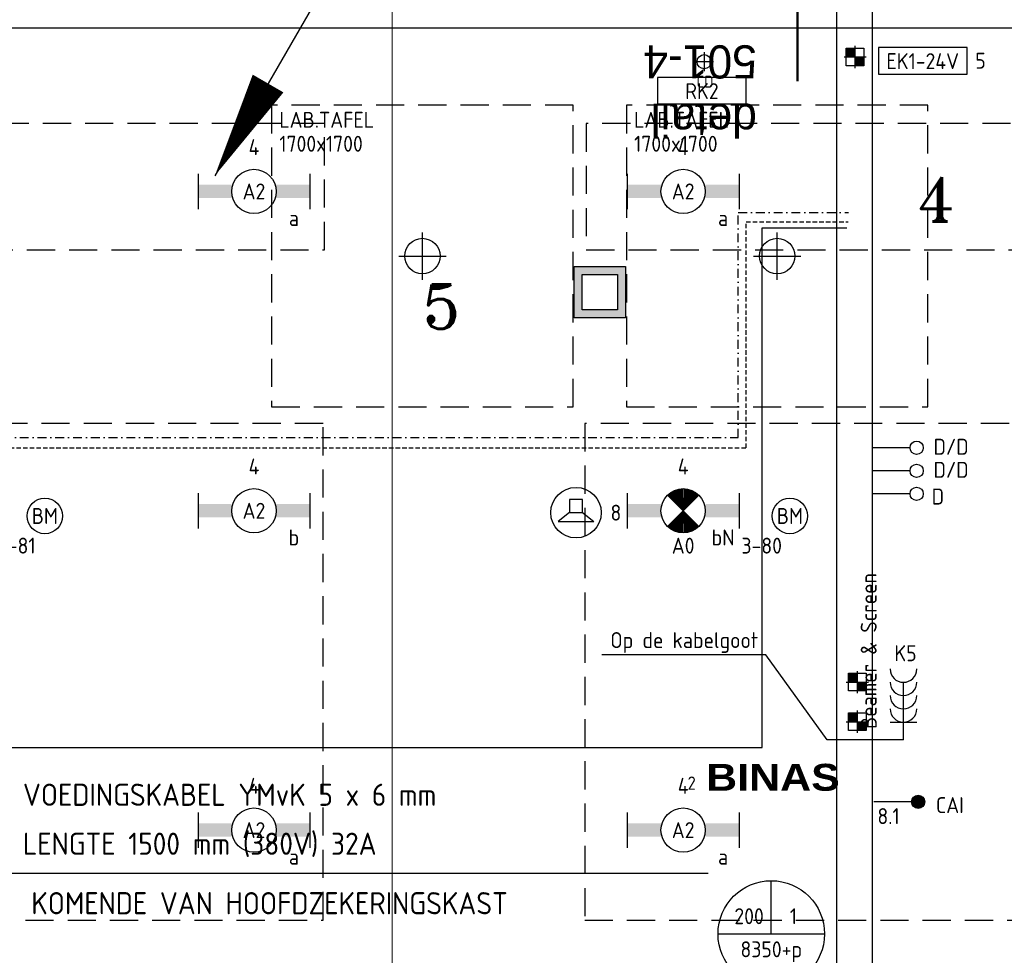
# Model space of a CAD drawing. Header units: millimetres. Extents: x -38031 to 110605, y -30229 to 92226.
# Tile 87 of 194: x 7950 to 13500, y 40554 to 45827. Entities that reach past the tile are written whole.
import ezdxf
from ezdxf.enums import TextEntityAlignment as Align

# ---------------------------------------------------------------- set-up
doc = ezdxf.new("R2010")
doc.units = ezdxf.units.MM
doc.header["$LTSCALE"] = 50
for name, pattern in [('DASHDOTX2', [2, 1, -0.5, 0, -0.5]), ('DASHED', [0.75, 0.5, -0.25]), ('HIDDEN2', [4.7625, 3.175, -1.5875]), ('STYLE_07', [1.875, 0.625, -0.20828, 0.625, -0.20836, 0.06943, -0.13893])]:
    doc.linetypes.add(name, pattern=pattern)
for name, color, linetype in [('AB$1A---_ATTRIB035', 8, 'Continuous'), ('AL$1A---_ALGEMEEN', 8, 'Continuous'), ('AL------_MAATV', 200, 'Continuous'), ('AL------_SPARING', 2, 'Continuous'), ('AT$1A---_TEKST100', 8, 'Continuous'), ('BOUWKUNDIG', 8, 'Continuous'), ('EB6421--_ATTRIB', 2, 'Continuous'), ('EB6511--_ATTRIB', 2, 'Continuous'), ('EL6121--', 3, 'Continuous'), ('EL6131--_KG', 3, 'Continuous'), ('EL6132--', 3, 'Continuous'), ('EL6222--', 3, 'Continuous'), ('EL6311--', 3, 'Continuous'), ('el6311--nv', 7, 'Continuous'), ('EL6421--', 3, 'Continuous'), ('EL6431--', 3, 'Continuous'), ('EL6441--', 3, 'Continuous'), ('EL6511--', 3, 'Continuous'), ('EM6131--', 1, 'Continuous'), ('inrichting lab tafels (binas)', 8, 'Continuous'), ('LICHT_TEXT018', 1, 'Continuous'), ('ln-elec -24', 1, 'Continuous'), ('ln-elec220', 7, 'Continuous'), ('ln-elec~~24', 3, 'Continuous'), ('ln-zone31', 7, 'Continuous'), ('Zonwering', 3, 'Continuous')]:
    doc.layers.add(name, color=color, linetype=linetype)
doc.layers.add('stramien', color=1, linetype='Continuous', lineweight=15)
doc.styles.add('Arial Black', font='txt')
doc.styles.add('BURO-018', font='iso.shx', dxfattribs={"height": 90})
doc.styles.add('Geneva', font='txt')
doc.styles.add('ROMANT', font='romant', dxfattribs={"height": 250})
doc.styles.get("Standard").update_dxf_attribs({"font": 'iso.shx'})

# ---------------------------------------------------------------- blocks, each defined once
blk = doc.blocks.new('1115B6630')
at = {"color": 0}
for p, q in [((-6.3, 2), (-6.3, -2)), ((6.3, 2), (6.3, -2))]:
    blk.add_line(p, q, dxfattribs=at)
at = {"color": 0, "linetype": 'Continuous'}
blk.add_circle((0, 0), 2.5, dxfattribs=at)
at = {"color": 0}
for points in [[(-2.5, 0.75), (-6.3, 0.75), (-2.5, -0.75), (-6.3, -0.75)], [(2.5, 0.75), (6.3, 0.75), (2.5, -0.75), (6.3, -0.75)]]:
    blk.add_solid(points, dxfattribs=at)
at = {"color": 0, "linetype": 'Continuous', "style": 'BURO-018'}
for tag, p in [('E_GKAST', (0, 8)), ('E_GROEP', (0, 5)), ('E_SGROEP', (4.5, 5)), ('E_ARMCODE', (0, 0)), ('E_SLET', (4.5, -3))]:
    blk.add_attdef(tag, text='', height=1.8, dxfattribs=at).set_placement(p, align=Align.MIDDLE)
blk = doc.blocks.new('E00018')
at = {"color": 0, "linetype": 'Continuous'}
for p, q in [((-1.77, -1.77), (1.77, 1.77)), ((1.77, -1.77), (-1.77, 1.77))]:
    blk.add_line(p, q, dxfattribs=at)
at = {"color": 0, "linetype": 'Continuous', "const_width": 2.5}
for points in [[(-0.88, 0.88, -0.198912), (0, 1.25, -0.198912), (0.88, 0.88, -1)], [(-0.88, -0.88, 0.198912), (0, -1.25, 0.198912), (0.88, -0.88, 1)]]:
    blk.add_lwpolyline(points, format="xyb", dxfattribs=at)
blk = doc.blocks.new('1115B6630-NO1')
at = {"color": 0}
for p, q in [((-6.3, 2), (-6.3, -2)), ((6.3, 2), (6.3, -2))]:
    blk.add_line(p, q, dxfattribs=at)
at = {"color": 0, "linetype": 'Continuous'}
blk.add_circle((0, 0), 2.5, dxfattribs=at)
at = {"color": 0}
for points in [[(-2.5, 0.75), (-6.3, 0.75), (-2.5, -0.75), (-6.3, -0.75)], [(2.5, 0.75), (6.3, 0.75), (2.5, -0.75), (6.3, -0.75)]]:
    blk.add_solid(points, dxfattribs=at)
at = {"color": 0, "zscale": 50}
blk.add_blockref('E00018', (0, 0), dxfattribs=at)
at = {"color": 0, "linetype": 'Continuous', "style": 'BURO-018'}
for tag, p in [('E_GKAST', (0, 8)), ('E_GROEP', (0, 5)), ('E_SGROEP', (4.5, 5)), ('E_ARMCODE', (0, 0)), ('E_SLET', (4.5, -3))]:
    blk.add_attdef(tag, text='', height=1.8, dxfattribs=at).set_placement(p, align=Align.MIDDLE)
blk = doc.blocks.new('E-GK-GTC-C83C')
at = {"color": 0, "linetype": 'Continuous'}
for p, q in [((-0.5, 100), (0.5, 100)), ((-0.5, -100), (0.5, -100))]:
    blk.add_line(p, q, dxfattribs=at)
blk = doc.blocks.new('E00103')
at = {"color": 0, "linetype": 'Continuous'}
for p, q in [((0, 6), (0, 12)), ((-6, 6), (6, 6))]:
    blk.add_line(p, q, dxfattribs=at)
blk.add_circle((0, 6), 6, dxfattribs=at)
at = {"color": 0, "linetype": 'Continuous', "style": 'BURO-018'}
for tag, p in [('E_TEXT1', (-2.5, 8)), ('E_TEXT3', (2.5, 8)), ('E_TEXT6', (0, 4))]:
    blk.add_attdef(tag, text='', height=1.8, dxfattribs=at).set_placement(p, align=Align.MIDDLE)
blk = doc.blocks.new('E00139')
at = {"color": 0, "linetype": 'Continuous'}
blk.add_line((0, 5.25), (0, 1), dxfattribs=at)
blk.add_circle((0, 6), 0.75, dxfattribs=at)
at = {"color": 7, "style": 'BURO-018'}
for tag, p in [('E_COMMENT1', (0, 12)), ('E_DCOM1', (0, 9))]:
    blk.add_attdef(tag, text='', height=1.8, dxfattribs=at).set_placement(p, align=Align.MIDDLE)
at = {"color": 0, "style": 'BURO-018'}
blk.add_attdef('E_TEXT1', text='', height=1.8, dxfattribs=at).set_placement((2.5, 6), align=Align.MIDDLE)
at = {"color": 0, "linetype": 'Continuous', "style": 'BURO-018', "flags": 1}
blk.add_attdef('E_MATCODE', text='', height=1.8, dxfattribs=at).set_placement((0, 0), align=Align.MIDDLE)
blk = doc.blocks.new('Centraaldoos')
at = {"color": 1, "linetype": 'Continuous'}
for p, q in [((-2, 0), (2, 0)), ((0, -2), (0, 2))]:
    blk.add_line(p, q, dxfattribs=at)
at = {"color": 0, "linetype": 'Continuous'}
blk.add_circle((0, 0), 1.5, dxfattribs=at)
at = {"color": 0, "linetype": 'Continuous', "style": 'BURO-018'}
blk.add_attdef('AL_POSNR', text='', height=1.8, dxfattribs=at).set_placement((0, 3), align=Align.CENTER)
at = {"color": 0, "linetype": 'Continuous', "style": 'BURO-018', "flags": 1}
blk.add_attdef('AL_OMS', (0, 0), '', height=1.8, dxfattribs=at)
at = {"layer": 'AL------_MAATV', "style": 'BURO-018'}
blk.add_text('CD', height=2.531, rotation=180, dxfattribs=at).set_placement((1.61, 5.48))
blk = doc.blocks.new('Sparing 100x100')
at = {"color": 1, "linetype": 'Continuous'}
for p, q in [((0, -2.5), (0, 2.5)), ((-2.5, 0), (2.5, 0))]:
    blk.add_line(p, q, dxfattribs=at)
at = {"color": 0, "linetype": 'Continuous'}
for p, q in [((-2, 2), (2, 2)), ((-2, -2), (-2, 2)), ((2, 2), (2, -2)), ((2, -2), (-2, -2))]:
    blk.add_line(p, q, dxfattribs=at)
for points in [[(-2, 2), (0, 2), (-2, 0), (0, 0)], [(0, 0), (2, 0), (0, -2), (2, -2)]]:
    blk.add_solid(points, dxfattribs=at)
at = {"color": 0, "linetype": 'Continuous', "style": 'BURO-018'}
blk.add_attdef('AL_POSNR', text='', height=1.8, dxfattribs=at).set_placement((0, 3), align=Align.CENTER)
at = {"color": 0, "linetype": 'Continuous', "style": 'BURO-018', "flags": 1}
blk.add_attdef('AL_OMS', (0, 0), '', height=1.8, dxfattribs=at)
blk = doc.blocks.new('E00113')
at = {"color": 0, "linetype": 'Continuous'}
for p, q in [((-5, 4), (-5, 1)), ((5, 4), (-5, 4)), ((5, 1), (5, 4)), ((-5, 1), (5, 1))]:
    blk.add_line(p, q, dxfattribs=at)
at = {"color": 0, "linetype": 'Continuous', "style": 'BURO-018'}
for tag, p in [('E_TEXT1', (0, 6)), ('E_TEXT2', (0, 2.5))]:
    blk.add_attdef(tag, text='', height=1.8, dxfattribs=at).set_placement(p, align=Align.MIDDLE)
at = {"color": 0, "linetype": 'Continuous', "style": 'BURO-018', "flags": 1}
blk.add_attdef('E_MATCODE', text='', height=1.8, dxfattribs=at).set_placement((0, 0), align=Align.MIDDLE)
blk = doc.blocks.new('SparingRond1')
at = {"color": 1, "linetype": 'Continuous'}
for p, q in [((0, -2), (0, 2)), ((-2, 0), (2, 0))]:
    blk.add_line(p, q, dxfattribs=at)
at = {"color": 0, "linetype": 'Continuous'}
blk.add_circle((0, 0), 1.5, dxfattribs=at)
at = {"color": 0, "linetype": 'Continuous', "style": 'BURO-018'}
blk.add_attdef('AL_POSNR', text='', height=1.8, dxfattribs=at).set_placement((0, 3), align=Align.CENTER)
at = {"color": 0, "linetype": 'Continuous', "style": 'BURO-018', "flags": 1}
blk.add_attdef('AL_OMS', (0, 0), '', height=1.8, dxfattribs=at)
blk = doc.blocks.new('110802A')
at = {"color": 0, "linetype": 'Continuous'}
blk.add_line((0, 5.25), (0, 1), dxfattribs=at)
at = {"color": 0, "linetype": 'Continuous', "const_width": 0.75}
blk.add_lwpolyline([(-0.375, 6, 1), (0.375, 6, 1)], format="xyb", close=True, dxfattribs=at)
at = {"color": 0, "linetype": 'Continuous'}
blk.add_circle((0, 6), 0.75, dxfattribs=at)
at = {"color": 0, "linetype": 'Continuous', "style": 'BURO-018'}
for tag, p in [('E_TEXT2', (0, 9)), ('E_TEXT1', (3.5, 6))]:
    blk.add_attdef(tag, text='', height=1.8, dxfattribs=at).set_placement(p, align=Align.MIDDLE)
at = {"color": 0, "linetype": 'Continuous', "style": 'BURO-018', "flags": 1}
blk.add_attdef('E_MATCODE', text='', height=1.8, dxfattribs=at).set_placement((0, 0), align=Align.MIDDLE)
blk = doc.blocks.new('E00123')
at = {"color": 0, "linetype": 'Continuous'}
blk.add_circle((0, 0), 2, dxfattribs=at)
at = {"color": 0, "linetype": 'Continuous', "style": 'BURO-018'}
for tag, p in [('E_TEXT1', (0, 4.5)), ('E_TEXT2', (0, 0))]:
    blk.add_attdef(tag, text='', height=1.8, dxfattribs=at).set_placement(p, align=Align.MIDDLE)
at = {"color": 0, "linetype": 'Continuous', "style": 'BURO-018', "flags": 1}
blk.add_attdef('E_MATCODE', (0, 0), '', height=1.8, dxfattribs=at)
blk = doc.blocks.new('E00497')
at = {"color": 0}
for p, q in [((0, 0.75), (1, 2)), ((1, -2), (1, 2)), ((0, 0.75), (-1.5, 0.75)), ((0, -0.75), (0, 0.75)), ((-1.5, -0.75), (0, -0.75)), ((0, -0.75), (1, -2))]:
    blk.add_line(p, q, dxfattribs=at)
blk.add_line((-1.5, 0.75), (-1.5, -0.75))
blk.add_circle((0, 0), 2.84, dxfattribs=at)
at = {"color": 0, "linetype": 'Continuous', "style": 'BURO-018'}
blk.add_attdef('E_TEXT1', text='', height=1.8, dxfattribs=at).set_placement((0, 4.5), align=Align.MIDDLE)
at = {"color": 0, "linetype": 'Continuous', "style": 'BURO-018', "flags": 1}
blk.add_attdef('E_MATCODE', text='', height=1.8, dxfattribs=at).set_placement((0, 0), align=Align.MIDDLE)
blk = doc.blocks.new('tekst 9 pts')
at = {"layer": 'AL$1A---_ALGEMEEN', "color": 0, "style": 'Arial Black'}
blk.add_attdef('naam_ruimte', text='', height=151.5, dxfattribs=at).set_placement((0, -81.3), align=Align.TOP_CENTER)
at = {"layer": 'AL$1A---_ALGEMEEN', "color": 0, "flags": 1}
for tag, p in [('oppervlakte', (-335, -1162.1)), ('stramiennummer', (-335, -1434.9))]:
    blk.add_attdef(tag, p, '', height=151.5, dxfattribs=at)
blk = doc.blocks.new('detailnr plf ver')
at = {"layer": 'AL$1A---_ALGEMEEN', "color": 0, "lineweight": 50}
blk.add_line((0, -300), (0, 300), dxfattribs=at)
at = {"layer": 'AL$1A---_ALGEMEEN', "color": 0, "flags": 1}
blk.add_attdef('detailnr', (0, -300), '', height=0.2, dxfattribs=at)
at = {"layer": 'AT$1A---_TEKST100', "insert": (229.7, 614.1), "char_height": 187.134, "attachment_point": 1, "line_spacing_factor": 1.057281, "style": 'Geneva'}
blk.add_mtext('{\\C256;\\ldetail \\P501-4}', dxfattribs=at)
blk = doc.blocks.new('200254 W 211 30-06-2008')
at = {"layer": 'AL$1A---_ALGEMEEN'}
blk.add_lwpolyline([(18990.33, 3727.8), (18990.33, 3614.8), (19230.23, 3614.8), (19230.23, 3739.35), (19240.95, 3739.35), (19240.95, 3733.45), (19333.67, 3733.45), (19333.67, 3864.6), (19331.13, 3864.6), (19331.13, 3882.18), (19333.67, 3882.18), (19333.67, 3931.55), (18989.9, 3931.55), (18989.9, 3823.95), (19198.15, 3823.95), (19198.15, 3727.8)], close=True, dxfattribs=at)
at = {"layer": 'stramien', "linetype": 'STYLE_07', "ltscale": 50}
blk.add_line((19235.75, 2695.43), (19235.75, 4240.03), dxfattribs=at)
at = {"layer": 'AL$1A---_ALGEMEEN', "xscale": 0.02, "yscale": 0.02, "zscale": 0.02, "rotation": 180}
blk.add_blockref('detailnr plf ver', (19281.45, 3931.55), dxfattribs=at)
at = {"layer": 'AL$1A---_ALGEMEEN'}
ref = blk.add_blockref('tekst 9 pts', (19278.67, 3850.23), dxfattribs=dict(at, xscale=0.02, yscale=0.02, zscale=0.02))
ref.add_attrib('naam_ruimte', 'BINAS', dxfattribs={"layer": 'AB$1A---_ATTRIB035', "height": 3.03, "style": 'Arial Black'}).set_placement((19278.67, 3848.6), align=Align.TOP_CENTER)
blk = doc.blocks.new('E00168')
at = {"color": 0, "linetype": 'Continuous'}
blk.add_line((0, 0), (5, 8.66), dxfattribs=at)
blk.add_lwpolyline([(5, 8.66, 0, 1, 0), (3.5, 6.062, 1, 1, 0)], format="xyseb", dxfattribs=at)
at = {"color": 0, "const_width": 0.5}
blk.add_lwpolyline([(-0.25, 0, 1), (0.25, 0, 1)], format="xyb", close=True, dxfattribs=at)
at = {"color": 0, "linetype": 'Continuous'}
blk.add_circle((0, 0), 0.5, dxfattribs=at)
blk = doc.blocks.new('111304L')
at = {"color": 0, "linetype": 'Continuous'}
for p, q in [((0, 1), (0, 7.5)), ((-1.5, 3), (1.5, 3))]:
    blk.add_line(p, q, dxfattribs=at)
for centre in [(0, 9), (0, 7.5), (0, 6), (0, 4.5)]:
    blk.add_arc(centre, 1.5, 180, 0, dxfattribs=at)
at = {"color": 0, "linetype": 'Continuous', "style": 'BURO-018'}
for tag, p in [('E_GKAST', (0, 14.5)), ('E_GROEP', (0, 11.5)), ('E_SGROEP', (4.5, 11.5)), ('E_SLET1', (3.5, 8.5))]:
    blk.add_attdef(tag, text='', height=1.8, dxfattribs=at).set_placement(p, align=Align.MIDDLE)
at = {"color": 0, "linetype": 'Continuous', "style": 'BURO-018', "flags": 1}
blk.add_attdef('E_MATCODE', text='', height=1.8, dxfattribs=at).set_placement((0, 0), align=Align.MIDDLE)
blk = doc.blocks.new('E00414')
at = {"color": 0, "linetype": 'Continuous'}
for p, q in [((-2.9, -2.9), (-2.9, 2.9)), ((-2.9, 2.9), (2.9, 2.9)), ((2.9, 2.9), (2.9, -2.9)), ((-2, 2), (2, 2)), ((-2, -2), (-2, 2)), ((2, 2), (2, -2)), ((2, -2), (-2, -2)), ((2.9, -2.9), (-2.9, -2.9))]:
    blk.add_line(p, q, dxfattribs=at)
at = {"color": 0}
for points in [[(-2.9, 2.9), (2.9, 2.9), (-2, 2), (2, 2)], [(-2, -2), (-2.9, -2.9), (-2, 2), (-2.9, 2.9)], [(2, 2), (2.9, 2.9), (2, -2), (2.9, -2.9)], [(2, -2), (2.9, -2.9), (-2, -2), (-2.9, -2.9)]]:
    blk.add_solid(points, dxfattribs=at)
at = {"color": 0, "linetype": 'Continuous', "style": 'BURO-018'}
for tag, p in [('E_GKAST', (0, 8)), ('E_GROEP', (0, 5)), ('E_SGROEP', (4.5, 5))]:
    blk.add_attdef(tag, text='', height=1.8, dxfattribs=at).set_placement(p, align=Align.MIDDLE)
at = {"color": 0, "linetype": 'Continuous', "style": 'BURO-018', "flags": 1}
for tag, p in [('E_VERMCODE', (13, 5)), ('E_MATCODE', (0, 0))]:
    blk.add_attdef(tag, text='', height=1.8, dxfattribs=at).set_placement(p, align=Align.MIDDLE)

msp = doc.modelspace()

# ---------------------------------------------------------------- block references
at = {"layer": 'BOUWKUNDIG', "xscale": 50, "yscale": 50, "zscale": 50}
msp.add_blockref('200254 W 211 30-06-2008', (-951737.5, -150797.3), dxfattribs=at)

# ---------------------------------------------------------------- next in the draw order: linework, layer by layer
at = {"layer": 'EL6222--', "color": 1}
msp.add_lwpolyline([(12931.5, 41767.5), (12500.9, 41767.5), (12156.2, 42247.8)], dxfattribs=at)
at = {"layer": 'EL6311--', "color": 1}
msp.add_lwpolyline([(12156.2, 42247.8), (11230.6, 42247.8)], dxfattribs=at)
at = {"layer": 'inrichting lab tafels (binas)', "linetype": 'HIDDEN2'}
for points in [[(9370, 43645), (11070, 43645), (11070, 45345), (9370, 45345)], [(11370, 43645), (13070, 43645), (13070, 45345), (11370, 45345)]]:
    msp.add_lwpolyline(points, close=True, dxfattribs=at)
at = {"layer": 'LICHT_TEXT018', "linetype": 'HIDDEN2'}
for points in [[(6323.6, 44529.9), (9668.2, 44529.9), (9668.2, 45241.9), (6323.6, 45241.9)], [(11143.1, 44529.9), (14487.7, 44529.9), (14487.7, 45241.9), (11143.1, 45241.9)], [(6315.2, 40752), (9659.8, 40752), (9659.8, 43552), (6315.2, 43552)], [(11134.7, 40752), (14479.2, 40752), (14479.2, 43552), (11134.7, 43552)]]:
    msp.add_lwpolyline(points, close=True, dxfattribs=at)
at = {"layer": 'ln-elec -24', "linetype": 'DASHDOTX2'}
for p, q in [((11999.9, 43471.7), (11999.9, 44740.8)), ((11999.9, 44740.8), (12621.5, 44740.8)), ((-458.1, 43471.7), (11999.9, 43471.7))]:
    msp.add_line(p, q, dxfattribs=at)
at = {"layer": 'ln-elec220', "color": 4}
for p, q in [((12135.8, 41725.2), (12135.8, 44654.8)), ((12135.8, 44654.8), (12612.7, 44654.8)), ((6556.1, 41725.2), (12135.8, 41725.2))]:
    msp.add_line(p, q, dxfattribs=at)
at = {"layer": 'ln-elec220', "linetype": 'Continuous'}
msp.add_line((11831.3, 41015.1), (7823.4, 41015.1), dxfattribs=at)
at = {"layer": 'ln-elec~~24', "linetype": 'DASHED'}
for p, q in [((12044.8, 43414.1), (12044.8, 44687.8)), ((12044.8, 44687.8), (12620.7, 44687.8)), ((5906.2, 43414.1), (12044.8, 43414.1))]:
    msp.add_line(p, q, dxfattribs=at)

# ---------------------------------------------------------------- next in the draw order: block references
at = {"layer": 'AL------_SPARING', "xscale": 26.66666666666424, "yscale": 26.66666666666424, "zscale": 26.66666666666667, "rotation": 180}
msp.add_blockref('Centraaldoos', (11807.9, 45590.6), dxfattribs=at)
at = {"layer": 'AL------_SPARING'}
for name, p, xscale, yscale, zscale in [('Sparing 100x100', (12659.2, 45617.3), 25, 25, 25), ('SparingRond1', (10220, 44495), 66.66666666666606, 66.66666666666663, 66.66666666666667), ('SparingRond1', (12220, 44495), 66.66666666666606, 66.66666666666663, 66.66666666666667), ('Sparing 100x100', (12671.8, 42093.6), 25, 25, 25), ('Sparing 100x100', (12671.8, 41870.4), 25, 25, 25)]:
    msp.add_blockref(name, p, dxfattribs=dict(at, xscale=xscale, yscale=yscale, zscale=zscale))
at = {"layer": 'EL6121--', "xscale": 200, "yscale": 200, "zscale": 200, "rotation": 180}
msp.add_blockref('E00168', (10050, 46680), dxfattribs=at)
at = {"layer": 'EL6131--_KG', "xscale": 10061.07752638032, "rotation": 270}
msp.add_blockref('E-GK-GTC-C83C', (12655.1, 41317.6), dxfattribs=at)
at = {"layer": 'EL6222--', "xscale": 50, "yscale": 50, "zscale": 50}
msp.add_blockref('E00414', (11220, 44292), dxfattribs=at)
at = {"layer": 'EL6311--'}
ref = msp.add_blockref('1115B6630', (9270.5, 44859.1), dxfattribs=dict(at, xscale=50, yscale=50, zscale=50))
ref.add_attrib('E_ARMCODE', 'A2', dxfattribs={"layer": '0', "color": 1, "linetype": 'Continuous', "height": 90, "style": 'BURO-018'}).set_placement((9270.5, 44859.1), align=Align.MIDDLE)
ref.add_attrib('E_SLET', 'a', dxfattribs={"layer": '0', "color": 1, "linetype": 'Continuous', "height": 90, "style": 'BURO-018'}).set_placement((9495.5, 44709.1), align=Align.MIDDLE)
ref.add_attrib('E_GROEP', '4', dxfattribs={"layer": '0', "color": 1, "linetype": 'Continuous', "height": 90, "style": 'BURO-018'}).set_placement((9270.5, 45109.1), align=Align.MIDDLE)
ref = msp.add_blockref('1115B6630', (11689.8, 44859.1), dxfattribs=dict(at, xscale=50, yscale=50, zscale=50))
ref.add_attrib('E_ARMCODE', 'A2', dxfattribs={"layer": '0', "color": 1, "linetype": 'Continuous', "height": 90, "style": 'BURO-018'}).set_placement((11689.8, 44859.1), align=Align.MIDDLE)
ref.add_attrib('E_SLET', 'a', dxfattribs={"layer": '0', "color": 1, "linetype": 'Continuous', "height": 90, "style": 'BURO-018'}).set_placement((11914.8, 44709.1), align=Align.MIDDLE)
ref.add_attrib('E_GROEP', '4', dxfattribs={"layer": '0', "color": 1, "linetype": 'Continuous', "height": 90, "style": 'BURO-018'}).set_placement((11689.8, 45109.1), align=Align.MIDDLE)
ref = msp.add_blockref('1115B6630', (9270.5, 43059.1), dxfattribs=dict(at, xscale=50, yscale=50, zscale=50))
ref.add_attrib('E_ARMCODE', 'A2', dxfattribs={"layer": '0', "color": 1, "linetype": 'Continuous', "height": 90, "style": 'BURO-018'}).set_placement((9270.5, 43059.1), align=Align.MIDDLE)
ref.add_attrib('E_SLET', 'b', dxfattribs={"layer": '0', "color": 1, "linetype": 'Continuous', "height": 90, "style": 'BURO-018'}).set_placement((9495.5, 42909.1), align=Align.MIDDLE)
ref.add_attrib('E_GROEP', '4', dxfattribs={"layer": '0', "color": 1, "linetype": 'Continuous', "height": 90, "style": 'BURO-018'}).set_placement((9270.5, 43309.1), align=Align.MIDDLE)
ref = msp.add_blockref('111304L', (12931.5, 41717.5), dxfattribs=dict(at, xscale=50, yscale=50, zscale=50))
ref.add_attrib('E_GROEP', 'K5', dxfattribs={"layer": '0', "color": 1, "linetype": 'Continuous', "height": 90, "style": 'BURO-018'}).set_placement((12943, 42256.4), align=Align.MIDDLE)
ref = msp.add_blockref('1115B6630', (9270.5, 41259.1), dxfattribs=dict(at, xscale=50, yscale=50, zscale=50))
ref.add_attrib('E_ARMCODE', 'A2', dxfattribs={"layer": '0', "color": 1, "linetype": 'Continuous', "height": 90, "style": 'BURO-018'}).set_placement((9270.5, 41259.1), align=Align.MIDDLE)
ref.add_attrib('E_SLET', 'a', dxfattribs={"layer": '0', "color": 1, "linetype": 'Continuous', "height": 90, "style": 'BURO-018'}).set_placement((9495.5, 41109.1), align=Align.MIDDLE)
ref.add_attrib('E_GROEP', '4', dxfattribs={"layer": '0', "color": 1, "linetype": 'Continuous', "height": 90, "style": 'BURO-018'}).set_placement((9270.5, 41509.1), align=Align.MIDDLE)
ref = msp.add_blockref('1115B6630', (11689.8, 41259.1), dxfattribs=dict(at, xscale=50, yscale=50, zscale=50))
ref.add_attrib('E_ARMCODE', 'A2', dxfattribs={"layer": '0', "color": 1, "linetype": 'Continuous', "height": 90, "style": 'BURO-018'}).set_placement((11689.8, 41259.1), align=Align.MIDDLE)
ref.add_attrib('E_SLET', 'a', dxfattribs={"layer": '0', "color": 1, "linetype": 'Continuous', "height": 90, "style": 'BURO-018'}).set_placement((11914.8, 41109.1), align=Align.MIDDLE)
ref.add_attrib('E_GROEP', '4', dxfattribs={"layer": '0', "color": 1, "linetype": 'Continuous', "height": 90, "style": 'BURO-018'}).set_placement((11689.8, 41509.1), align=Align.MIDDLE)
at = {"layer": 'el6311--nv'}
ref = msp.add_blockref('1115B6630-NO1', (11689.8, 43059.1), dxfattribs=dict(at, xscale=50, yscale=50, zscale=50))
ref.add_attrib('E_ARMCODE', 'A0', dxfattribs={"layer": '0', "color": 1, "linetype": 'Continuous', "height": 90, "style": 'BURO-018'}).set_placement((11689.8, 42862.6), align=Align.MIDDLE)
ref.add_attrib('E_SLET', 'bN', dxfattribs={"layer": '0', "color": 1, "linetype": 'Continuous', "height": 90, "style": 'BURO-018'}).set_placement((11914.8, 42909.1), align=Align.MIDDLE)
ref.add_attrib('E_GROEP', '4', dxfattribs={"layer": '0', "color": 1, "linetype": 'Continuous', "height": 90, "style": 'BURO-018'}).set_placement((11689.8, 43309.1), align=Align.MIDDLE)
at = {"layer": 'EL6421--', "linetype": 'HIDDEN2'}
ref = msp.add_blockref('E00497', (11085.8, 43048.7), dxfattribs=dict(at, xscale=50, yscale=50, zscale=50, rotation=270))
ref.add_attrib('E_TEXT1', '8', dxfattribs={"layer": 'EB6421--_ATTRIB', "color": 1, "linetype": 'Continuous', "height": 90, "style": 'BURO-018'}).set_placement((11310.8, 43048.7), align=Align.MIDDLE)
at = {"layer": 'EL6431--'}
ref = msp.add_blockref('110802A', (12714.7, 41418.7), dxfattribs=dict(at, xscale=50, yscale=50, zscale=50, rotation=270))
ref.add_attrib('E_TEXT1', 'CAI', dxfattribs={"layer": '0', "color": 1, "linetype": 'Continuous', "height": 90, "style": 'BURO-018'}).set_placement((13193.2, 41400.3), align=Align.MIDDLE)
at = {"layer": 'EL6441--'}
ref = msp.add_blockref('E00139', (12706.1, 43414.6), dxfattribs=dict(at, xscale=50, yscale=50, zscale=50, rotation=270))
ref.add_attrib('E_TEXT1', 'D/D', dxfattribs={"layer": '0', "color": 1, "height": 90, "style": 'BURO-018'}).set_placement((13200, 43420), align=Align.MIDDLE)
ref = msp.add_blockref('E00139', (12706.1, 43284.6), dxfattribs=dict(at, xscale=50, yscale=50, zscale=50, rotation=270))
ref.add_attrib('E_TEXT1', 'D/D', dxfattribs={"layer": '0', "color": 1, "height": 90, "style": 'BURO-018'}).set_placement((13200, 43290), align=Align.MIDDLE)
ref = msp.add_blockref('E00139', (12706.1, 43154.6), dxfattribs=dict(at, xscale=50, yscale=50, zscale=50, rotation=270))
ref.add_attrib('E_TEXT1', 'D', dxfattribs={"layer": '0', "color": 1, "height": 90, "style": 'BURO-018'}).set_placement((13126.1, 43139.6), align=Align.MIDDLE)
at = {"layer": 'EL6511--'}
ref = msp.add_blockref('E00123', (8091.5, 43030.1), dxfattribs=dict(at, xscale=50, yscale=50, zscale=50))
ref.add_attrib('E_TEXT2', 'BM', dxfattribs={"layer": 'EB6511--_ATTRIB', "color": 1, "linetype": 'Continuous', "height": 90, "style": 'BURO-018'}).set_placement((8091.5, 43030.1), align=Align.MIDDLE)
ref.add_attrib('E_TEXT1', '3-81', dxfattribs={"layer": 'EB6511--_ATTRIB', "color": 1, "linetype": 'Continuous', "height": 90, "style": 'BURO-018'}).set_placement((7932.6, 42862.8), align=Align.MIDDLE)
ref = msp.add_blockref('E00123', (12291.5, 43030.1), dxfattribs=dict(at, xscale=50, yscale=50, zscale=50))
ref.add_attrib('E_TEXT2', 'BM', dxfattribs={"layer": 'EB6511--_ATTRIB', "color": 1, "linetype": 'Continuous', "height": 90, "style": 'BURO-018'}).set_placement((12291.5, 43030.1), align=Align.MIDDLE)
ref.add_attrib('E_TEXT1', '3-80', dxfattribs={"layer": 'EB6511--_ATTRIB', "color": 1, "linetype": 'Continuous', "height": 90, "style": 'BURO-018'}).set_placement((12132.6, 42862.8), align=Align.MIDDLE)
at = {"layer": 'EM6131--'}
ref = msp.add_blockref('E00103', (12186.5, 40374), dxfattribs=dict(at, xscale=50, yscale=50, zscale=50))
ref.add_attrib('E_TEXT1', '200', dxfattribs={"layer": '0', "color": 1, "linetype": 'Continuous', "height": 90, "style": 'BURO-018'}).set_placement((12061.5, 40774), align=Align.MIDDLE)
ref.add_attrib('E_TEXT3', '1', dxfattribs={"layer": '0', "color": 1, "linetype": 'Continuous', "height": 90, "style": 'BURO-018'}).set_placement((12311.5, 40774), align=Align.MIDDLE)
ref.add_attrib('E_TEXT6', '8350+p', dxfattribs={"layer": '0', "color": 1, "linetype": 'Continuous', "height": 90, "style": 'BURO-018'}).set_placement((12186.5, 40574), align=Align.MIDDLE)
at = {"layer": 'Zonwering'}
ref = msp.add_blockref('E00113', (13040.4, 45471.1), dxfattribs=dict(at, xscale=50, yscale=50, zscale=50))
ref.add_attrib('E_TEXT1', 'EK1-24V', dxfattribs={"layer": '0', "color": 1, "linetype": 'Continuous', "height": 90, "style": 'BURO-018'}).set_placement((13040.4, 45593.7), align=Align.MIDDLE)
ref.add_attrib('E_TEXT2', '5', dxfattribs={"layer": '0', "color": 1, "linetype": 'Continuous', "height": 90, "style": 'BURO-018'}).set_placement((13366.2, 45596.1), align=Align.MIDDLE)
ref = msp.add_blockref('E00113', (11795.4, 45302.2), dxfattribs=dict(at, xscale=50, yscale=50, zscale=50))
ref.add_attrib('E_TEXT1', 'RK2', dxfattribs={"layer": '0', "color": 1, "linetype": 'Continuous', "height": 90, "style": 'BURO-018'}).set_placement((11795.4, 45424.8), align=Align.MIDDLE)

# ---------------------------------------------------------------- next in the draw order: texts
at = {"layer": 'EL6132--', "color": 1}
msp.add_text('Beamer & Screen', height=90, rotation=90, dxfattribs=at).set_placement((12780.6, 41829.1))
msp.add_text('Op de kabelgoot', height=90, dxfattribs=at).set_placement((11279.1, 42285.2))
at = {"layer": 'EL6431--', "color": 1, "linetype": 'Continuous', "style": 'BURO-018'}
msp.add_text('8.1', height=90, dxfattribs=at).set_placement((12847.5, 41338.2), align=Align.MIDDLE)
at = {"layer": 'inrichting lab tafels (binas)', "style": 'BURO-018'}
for s, p in [('LAB.TAFEL', (9413.3, 45218)), ('LAB.TAFEL', (11413.3, 45218)), ('1700x1700', (9413.3, 45083)), ('1700x1700', (11413.3, 45083))]:
    msp.add_text(s, height=90, dxfattribs=at).set_placement(p)
at = {"layer": 'ln-elec220', "linetype": 'Continuous'}
for s, p in [('VOEDINGSKABEL YMvK 5 x 6 mm ', (7968.1, 41396.1)), ('LENGTE 1500 mm (380V) 32A ', (7968.1, 41120)), ('KOMENDE VAN HOOFDZEKERINGSKAST', (8015.4, 40784.7))]:
    msp.add_text(s, height=125, dxfattribs=at).set_placement(p)
at = {"layer": 'ln-elec220', "linetype": 'DASHDOTX2'}
msp.add_text('2', height=75, dxfattribs=at).set_placement((11714.8, 41486.6))
at = {"layer": 'ln-zone31', "color": 3, "style": 'ROMANT'}
for s, p in [('4', (13009, 44690.1)), ('5', (10220.4, 44085.5))]:
    msp.add_text(s, height=250, dxfattribs=at).set_placement(p)

doc.saveas('drawing.dxf')
